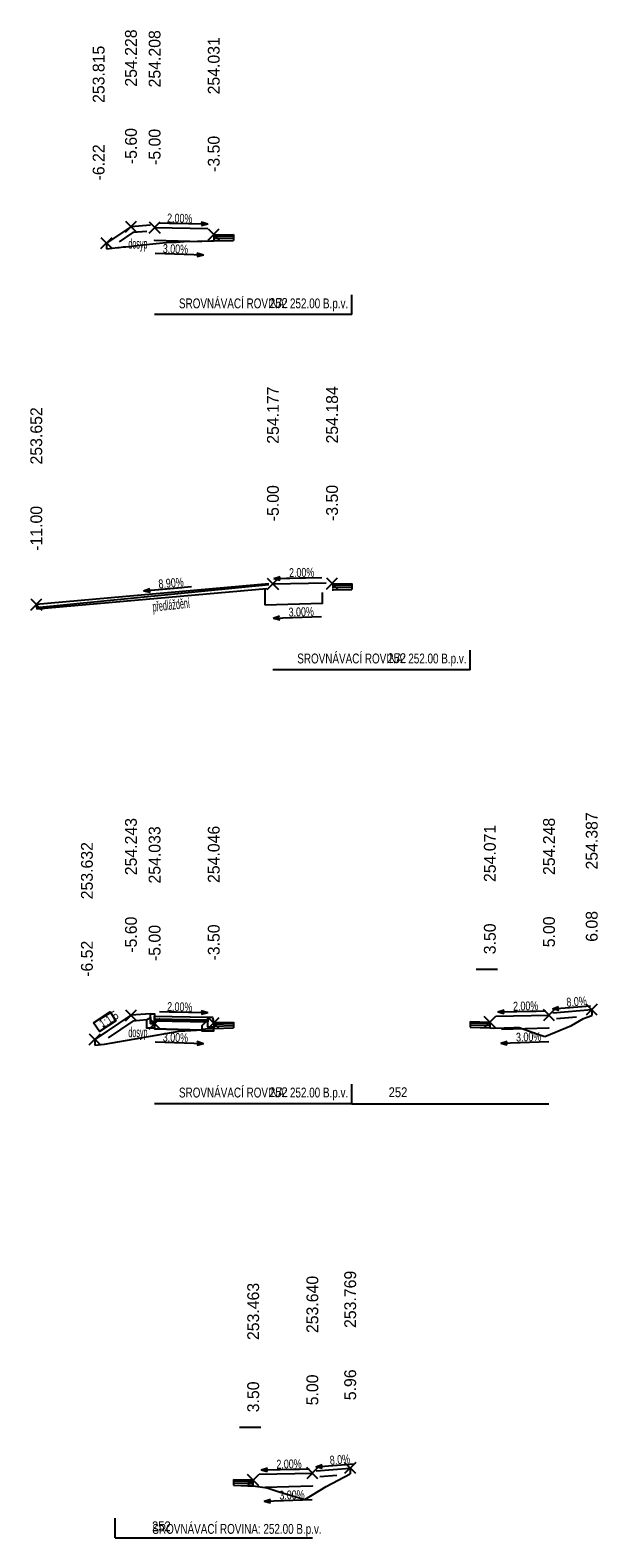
# Model space of a CAD drawing. Header units: millimetres. Extents: x -621311 to -621023, y -1175955 to -1175644.
# Tile 2 of 4: x -621280 to -621266, y -1175955 to -1175917. Entities that reach past the tile are written whole.
import ezdxf
from ezdxf.enums import TextEntityAlignment as Align

# ---------------------------------------------------------------- set-up
doc = ezdxf.new("R2010")
doc.units = ezdxf.units.MM
doc.linetypes.add('DASHED', pattern=[19.049999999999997, 12.7, -6.349999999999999])
for name, color, linetype in [('_PIS_obrubník', 2, 'Continuous'), ('_PIS_Popis', 4, 'Continuous'), ('_PIS_Původní teren', 252, 'DASHED'), ('_PIS_Srovnávací rovina popis', 2, 'Continuous'), ('_PIS_Těleso', 3, 'Continuous'), ('_PIS_Vozovka', 2, 'Continuous'), ('_PIS_Vozovkové souvrství', 6, 'Continuous'), ('PIS-descriptions', 4, 'Continuous')]:
    doc.layers.add(name, color=color, linetype=linetype)
doc.styles.add('ROMANS', font='wromans.shx')
doc.styles.add('STYLE1', font='wromans.shx', dxfattribs={"height": 1})
doc.styles.add('WROMANS', font='wromans.shx', dxfattribs={"height": 1.25})

# ---------------------------------------------------------------- blocks, each defined once
blk = doc.blocks.new('*U34')
for p, q in [((6.87e-14, 0), (1.616311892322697, 0.5044577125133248)), ((6.87e-14, 1.4e-15), (1.616311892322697, 0.5044577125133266)), ((6.87e-14, 1.4e-15), (12.22848896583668, 0.2445697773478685)), ((6.87e-14, 0), (9.729585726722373, 0.1945917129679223)), ((6.87e-14, 0), (1.635189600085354, -0.4394276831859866))]:
    blk.add_line(p, q)
at = {"style": 'ROMANS', "width": 0.75}
blk.add_attdef('2.00', text='', height=2.249999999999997, rotation=1.211523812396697, dxfattribs=at).set_placement((7.127271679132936, -0.2889643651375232), align=Align.BOTTOM_CENTER)
blk = doc.blocks.new('*U46')
at = {"layer": 'Defpoints'}
for p, q in [((-57.41421356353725, 20.8663310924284), (-54.58578643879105, 23.69475821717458)), ((-57.41421356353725, 23.69475821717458), (-54.58578643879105, 20.8663310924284)), ((-51.41421356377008, 20.66633109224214), (-48.58578643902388, 23.49475821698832)), ((-51.41421356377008, 23.49475821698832), (-48.58578643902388, 20.66633109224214)), ((-63.61151717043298, 16.73479534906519), (-60.78309004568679, 19.56322247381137)), ((-63.61151717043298, 19.56322247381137), (-60.78309004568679, 16.73479534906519)), ((-36.41421356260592, 18.89633109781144), (-33.58578643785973, 21.72475822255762)), ((-36.41421356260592, 21.72475822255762), (-33.58578643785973, 18.89633109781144)), ((0, 0), (3e-16, 5))]:
    blk.add_line(p, q, dxfattribs=at)
at = {"layer": 'Defpoints', "flags": 128}
blk.add_lwpolyline([(0, 3.1e-15), (-50, 6.1e-15)], dxfattribs=at)
at = {"layer": 'Defpoints', "style": 'ROMANS', "width": 0.85}
blk.add_attdef('ZÁKLAD', (-20.97734326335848, 1.681535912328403), '', height=2.5, dxfattribs=at)
at = {"layer": 'PIS-descriptions', "color": 2, "style": 'STYLE1'}
for tag, p in [('VY3', (-56.00000000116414, 72.28054465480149)), ('VY2', (-50.00000000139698, 72.08054465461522)), ('VY1', (-35.00000000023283, 70.31054466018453)), ('VY4', (-64.19730360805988, 68.14900891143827))]:
    blk.add_attdef(tag, text='', height=3, rotation=90, dxfattribs=at).set_placement(p, align=Align.MIDDLE_RIGHT)
at = {"layer": 'PIS-descriptions', "style": 'WROMANS'}
for tag, p in [('VZ3', (-56.00000000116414, 47.28054465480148)), ('VZ2', (-50.00000000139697, 47.08054465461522)), ('VZ4', (-64.19730360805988, 43.14900891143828)), ('VZ1', (-35.00000000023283, 45.31054466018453))]:
    blk.add_attdef(tag, text='', height=3, rotation=90, dxfattribs=at).set_placement(p, align=Align.MIDDLE_RIGHT)
blk = doc.blocks.new('*U47')
at = {"layer": 'Defpoints'}
for p, q in [((-51.41421356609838, 20.3601873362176), (-48.58578644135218, 23.18861446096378)), ((-51.41421356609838, 23.18861446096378), (-48.58578644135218, 20.3601873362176)), ((-36.41421356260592, 20.43018589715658), (-33.58578643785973, 23.25861302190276)), ((-36.41421356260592, 23.25861302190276), (-33.58578643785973, 20.43018589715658)), ((-111.4142132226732, 15.10738214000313), (-108.585786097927, 17.93580926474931)), ((-111.4142132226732, 17.93580926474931), (-108.585786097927, 15.10738214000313)), ((0, 0), (3e-16, 5))]:
    blk.add_line(p, q, dxfattribs=at)
at = {"layer": 'Defpoints', "flags": 128}
blk.add_lwpolyline([(0, 3.1e-15), (-50, 6.1e-15)], dxfattribs=at)
at = {"layer": 'Defpoints', "style": 'ROMANS', "width": 0.85}
blk.add_attdef('ZÁKLAD', (-20.97734326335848, 1.681535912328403), '', height=2.5, dxfattribs=at)
at = {"layer": 'PIS-descriptions', "color": 2, "style": 'STYLE1'}
for tag, p in [('VY2', (-50.00000000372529, 71.77440089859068)), ('VY1', (-35.00000000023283, 71.84439945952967)), ('VY3', (-109.9999996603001, 66.52159570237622))]:
    blk.add_attdef(tag, text='', height=3, rotation=90, dxfattribs=at).set_placement(p, align=Align.MIDDLE_RIGHT)
at = {"layer": 'PIS-descriptions', "style": 'WROMANS'}
for tag, p in [('VZ2', (-50.00000000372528, 46.77440089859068)), ('VZ1', (-35.00000000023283, 46.84439945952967)), ('VZ3', (-109.9999996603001, 41.52159570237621))]:
    blk.add_attdef(tag, text='', height=3, rotation=90, dxfattribs=at).set_placement(p, align=Align.MIDDLE_RIGHT)
blk = doc.blocks.new('*U50')
at = {"layer": 'Defpoints'}
for p, q in [((-57.41421356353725, 21.01571807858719), (-54.58578643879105, 23.84414520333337)), ((-57.41421356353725, 23.84414520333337), (-54.58578643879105, 21.01571807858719)), ((-51.41421356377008, 18.9115070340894), (-48.58578643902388, 21.73993415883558)), ((-51.41421356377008, 21.73993415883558), (-48.58578643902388, 18.9115070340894)), ((-36.41421356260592, 19.04571807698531), (-33.58578643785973, 21.87414520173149)), ((-36.41421356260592, 21.87414520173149), (-33.58578643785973, 19.04571807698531)), ((-66.57382706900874, 14.9093090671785), (-63.74539994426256, 17.73773619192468)), ((-66.57382706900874, 17.73773619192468), (-63.74539994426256, 14.9093090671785)), ((0, 0), (3e-16, 5))]:
    blk.add_line(p, q, dxfattribs=at)
at = {"layer": 'Defpoints', "flags": 128}
blk.add_lwpolyline([(0, 3.1e-15), (-50, 6.1e-15)], dxfattribs=at)
at = {"layer": 'Defpoints', "style": 'ROMANS', "width": 0.85}
blk.add_attdef('ZÁKLAD', (-20.97734326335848, 1.681535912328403), '', height=2.5, dxfattribs=at)
at = {"layer": 'PIS-descriptions', "color": 2, "style": 'STYLE1'}
for tag, p in [('VY3', (-56.00000000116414, 72.42993164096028)), ('VY2', (-50.00000000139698, 70.32572059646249)), ('VY1', (-35.00000000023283, 70.4599316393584)), ('VY4', (-67.15961350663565, 66.32352262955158))]:
    blk.add_attdef(tag, text='', height=3, rotation=90, dxfattribs=at).set_placement(p, align=Align.MIDDLE_RIGHT)
at = {"layer": 'PIS-descriptions', "style": 'WROMANS'}
for tag, p in [('VZ3', (-56.00000000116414, 47.42993164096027)), ('VZ2', (-50.00000000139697, 45.32572059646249)), ('VZ1', (-35.00000000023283, 45.4599316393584)), ('VZ4', (-67.15961350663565, 41.32352262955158))]:
    blk.add_attdef(tag, text='', height=3, rotation=90, dxfattribs=at).set_placement(p, align=Align.MIDDLE_RIGHT)
blk = doc.blocks.new('*U49')
for p, q in [((6.855764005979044e-14, 1.396328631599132e-15), (12.18274677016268, 1.084637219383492)), ((6.87e-14, 0), (9.693190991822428, 0.8629905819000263)), ((6.87e-14, 0), (1.577809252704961, 0.6143774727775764)), ((6.855764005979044e-14, 1.396328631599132e-15), (1.577809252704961, 0.6143774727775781)), ((6.87e-14, 0), (1.66152959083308, -0.3259772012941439))]:
    blk.add_line(p, q)
at = {"style": 'ROMANS', "width": 0.75}
blk.add_attdef('2.00', text='', height=2.249999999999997, rotation=5.153424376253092, dxfattribs=at).set_placement((7.130275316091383, 0.2016826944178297), align=Align.BOTTOM_CENTER)
blk = doc.blocks.new('*U37')
at = {"true_color": 0xffffff}
h = blk.add_hatch(dxfattribs=at)
h.set_pattern_fill('ANGLE', angle=32.54430651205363)
h.set_pattern_definition([(32.54430651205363, (1.078679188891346e-14, -3.695461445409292e-14), (-3.757592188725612, 5.88818528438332), [5.08, -1.905]), (122.5443065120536, (1.078679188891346e-14, -3.695461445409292e-14), (-5.88818528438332, -3.757592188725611), [5.08, -1.905])])
h.paths.add_polyline_path([(-0.5410827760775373, 4.039173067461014), (3.6191686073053, 6.812674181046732), (5.116859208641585, 4.56613843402), (0.9566078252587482, 1.792637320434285)])
at = {"layer": 'Defpoints'}
blk.add_line((6.869504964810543e-14, 0), (8.09712343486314, 5.398082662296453), dxfattribs=at)
blk.add_lwpolyline([(-0.5410827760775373, 4.039173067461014), (3.6191686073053, 6.812674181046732), (5.116859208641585, 4.56613843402), (0.9566078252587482, 1.792637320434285)], close=True, dxfattribs=at)
at = {"style": 'ROMANS', "width": 0.75}
blk.add_attdef('2.0', text='', height=2.25, rotation=33.75583033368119, dxfattribs=at).set_placement((4.303516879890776, 3.431658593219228), align=Align.BOTTOM_CENTER)
blk = doc.blocks.new('*U35')
for p, q in [((-7.05e-14, 1.4e-15), (-12.22848896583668, 0.244569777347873)), ((-7.05e-14, 0), (-9.729585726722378, 0.1945917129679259)), ((-7.05e-14, 0), (-1.635189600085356, -0.4394276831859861)), ((-7.05e-14, 0), (-1.616311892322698, 0.5044577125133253)), ((-7.05e-14, 1.4e-15), (-1.616311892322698, 0.5044577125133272))]:
    blk.add_line(p, q)
at = {"style": 'ROMANS', "width": 0.75}
blk.add_attdef('2.00', text='', height=2.249999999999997, rotation=358.7884761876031, dxfattribs=at).set_placement((-7.12727167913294, -0.2889643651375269), align=Align.BOTTOM_CENTER)
blk = doc.blocks.new('*U51')
for q in [(-9.700539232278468, 0.7760431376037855), (-1.583254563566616, 0.600205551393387), (-1.65853996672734, -0.3408619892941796)]:
    blk.add_line((-7.050006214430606e-14, -2.076650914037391e-18), q)
at = {"style": 'ROMANS', "width": 0.75}
blk.add_attdef('2.0', text='', height=2.249999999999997, rotation=355.3603177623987, dxfattribs=at).set_placement((-6.269824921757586, 0.07656299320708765), align=Align.BOTTOM_CENTER)
blk = doc.blocks.new('*U33')
for p, q in [((6.87e-14, 0), (1.611189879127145, 0.5205851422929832)), ((6.87e-14, 1.4e-15), (1.611189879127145, 0.5205851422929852)), ((6.87e-14, 1.4e-15), (12.22543421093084, 0.3667630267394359)), ((6.87e-14, 0), (9.727155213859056, 0.29181465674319)), ((6.87e-14, 0), (1.639499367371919, -0.4230644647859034))]:
    blk.add_line(p, q)
at = {"style": 'ROMANS', "width": 0.75}
blk.add_attdef('2.00', text='', height=2.249999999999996, rotation=1.784118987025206, dxfattribs=at).set_placement((7.129803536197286, -0.2177235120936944), align=Align.BOTTOM_CENTER)
blk = doc.blocks.new('*U31')
for p, q in [((6.87e-14, 0), (1.611189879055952, 0.5205851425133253)), ((6.87e-14, 1.4e-15), (1.611189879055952, 0.5205851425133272)), ((6.87e-14, 1.4e-15), (12.22543421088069, 0.3667630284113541)), ((6.87e-14, 0), (9.72715521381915, 0.2918146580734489)), ((6.87e-14, 0), (1.639499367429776, -0.4230644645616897))]:
    blk.add_line(p, q)
at = {"style": 'ROMANS', "width": 0.75}
blk.add_attdef('2.00', text='', height=2.249999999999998, rotation=1.784118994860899, dxfattribs=at).set_placement((7.129803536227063, -0.2177235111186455), align=Align.BOTTOM_CENTER)
blk = doc.blocks.new('*U52')
at = {"layer": 'Defpoints'}
for p, q in [((31.55962034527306, 28.05630024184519), (36.96877843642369, 28.05630024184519)), ((36.41421356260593, 13.21424115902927), (33.58578643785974, 16.04266828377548)), ((36.41421356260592, 16.04266828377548), (33.58578643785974, 13.21424115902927)), ((51.41421356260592, 14.98424115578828), (48.58578643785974, 17.81266828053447)), ((51.41421356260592, 17.81266828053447), (48.58578643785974, 14.98424115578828)), ((61.01131840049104, 16.27200954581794), (58.18289127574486, 19.10043667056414)), ((61.01131840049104, 19.10043667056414), (58.18289127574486, 16.27200954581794)), ((0, 0), (3e-16, 5))]:
    blk.add_line(p, q, dxfattribs=at)
at = {"layer": 'Defpoints', "flags": 128}
blk.add_lwpolyline([(0, 3.1e-15), (50, 0)], dxfattribs=at)
at = {"color": 5, "style": 'ROMANS', "width": 0.85}
blk.add_attdef('KM', text='', height=7.5, dxfattribs=at).set_placement((4.9e-15, 80), align=Align.BOTTOM_CENTER)
at = {"layer": 'Defpoints', "style": 'ROMANS', "width": 0.85}
blk.add_attdef('ZÁKLAD', (9.340438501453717, 1.681535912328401), '', height=2.5, dxfattribs=at)
at = {"layer": 'PIS-descriptions', "color": 2, "style": 'STYLE1'}
for tag, p in [('VY2', (50.00000000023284, 66.39845471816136)), ('VY3', (59.59710483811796, 67.68622310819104)), ('VY1', (35.00000000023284, 64.62845472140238))]:
    blk.add_attdef(tag, text='', height=3, rotation=90, dxfattribs=at).set_placement(p, align=Align.MIDDLE_RIGHT)
at = {"layer": 'PIS-descriptions', "style": 'WROMANS'}
for tag, p in [('VZ3', (59.59710483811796, 42.68622310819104)), ('VZ1', (35.00000000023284, 39.62845472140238)), ('VZ2', (50.00000000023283, 41.39845471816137))]:
    blk.add_attdef(tag, text='', height=3, rotation=90, dxfattribs=at).set_placement(p, align=Align.MIDDLE_RIGHT)
blk = doc.blocks.new('*U53')
at = {"layer": 'Defpoints'}
for p, q in [((31.55962034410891, 34.13603473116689), (36.96877843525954, 34.13603473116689)), ((51.41421356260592, 21.06397564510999), (48.58578643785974, 23.89240276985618)), ((51.41421356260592, 23.89240276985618), (48.58578643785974, 21.06397564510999)), ((62.25336562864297, 22.45110781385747), (59.4249385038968, 25.27953493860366)), ((62.25336562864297, 25.27953493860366), (59.4249385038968, 22.45110781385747)), ((36.41421356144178, 19.29397564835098), (33.58578643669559, 22.12240277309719)), ((36.41421356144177, 22.12240277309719), (33.58578643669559, 19.29397564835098)), ((0, 0), (3e-16, 5))]:
    blk.add_line(p, q, dxfattribs=at)
at = {"layer": 'Defpoints', "flags": 128}
blk.add_lwpolyline([(0, 3.1e-15), (50, 0)], dxfattribs=at)
at = {"color": 5, "style": 'ROMANS', "width": 0.85}
blk.add_attdef('KM', text='', height=7.5, dxfattribs=at).set_placement((4.9e-15, 80), align=Align.BOTTOM_CENTER)
at = {"layer": 'Defpoints', "style": 'ROMANS', "width": 0.85}
blk.add_attdef('ZÁKLAD', (9.340438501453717, 1.681535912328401), '', height=2.5, dxfattribs=at)
at = {"layer": 'PIS-descriptions', "color": 2, "style": 'STYLE1'}
for tag, p in [('VY3', (60.83915206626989, 73.86532137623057)), ('VY1', (34.99999999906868, 70.70818921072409)), ('VY2', (50.00000000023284, 72.47818920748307))]:
    blk.add_attdef(tag, text='', height=3, rotation=90, dxfattribs=at).set_placement(p, align=Align.MIDDLE_RIGHT)
at = {"layer": 'PIS-descriptions', "style": 'WROMANS'}
for tag, p in [('VZ2', (50.00000000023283, 47.47818920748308)), ('VZ3', (60.83915206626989, 48.86532137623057)), ('VZ1', (34.99999999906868, 45.70818921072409))]:
    blk.add_attdef(tag, text='', height=3, rotation=90, dxfattribs=at).set_placement(p, align=Align.MIDDLE_RIGHT)
blk = doc.blocks.new('*U67')
for p, q in [((-7.05347283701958e-14, 1.400000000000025e-15), (-12.22543421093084, 0.3667630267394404)), ((-7.05347283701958e-14, 2.520916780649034e-29), (-9.727155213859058, 0.2918146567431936)), ((-7.05347283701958e-14, 2.520916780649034e-29), (-1.639499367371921, -0.4230644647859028)), ((-7.05347283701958e-14, 2.520916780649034e-29), (-1.611189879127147, 0.5205851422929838)), ((-7.05347283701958e-14, 1.400000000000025e-15), (-1.611189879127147, 0.5205851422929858))]:
    blk.add_line(p, q)
at = {"style": 'ROMANS', "width": 0.75}
blk.add_attdef('2.00', text='', height=2.249999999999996, rotation=358.2158810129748, dxfattribs=at).set_placement((-7.129803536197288, -0.2177235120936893), align=Align.BOTTOM_CENTER)

msp = doc.modelspace()

# ---------------------------------------------------------------- linework, layer by layer
at = {"layer": '_PIS_obrubník', "flags": 128}
for points in [[(-621277.2570892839, -1175942.107285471), (-621277.2570892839, -1175942.227285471), (-621277.457089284, -1175942.227285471), (-621277.457089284, -1175942.007285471), (-621277.357089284, -1175941.957285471), (-621277.357089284, -1175942.107285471), (-621277.2570892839, -1175942.107285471)], [(-621277.2570892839, -1175942.107285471), (-621277.2570892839, -1175942.227285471), (-621277.457089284, -1175942.227285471), (-621277.457089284, -1175942.007285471), (-621277.357089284, -1175941.957285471), (-621277.357089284, -1175942.107285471), (-621277.2570892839, -1175942.107285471)], [(-621275.907089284, -1175942.064285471), (-621275.957089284, -1175942.064285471), (-621276.057089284, -1175942.164285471), (-621276.057089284, -1175942.294285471), (-621275.7570892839, -1175942.294285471), (-621275.7570892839, -1175942.194285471), (-621275.907089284, -1175942.194285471), (-621275.907089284, -1175942.064285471)], [(-621275.907089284, -1175942.064285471), (-621275.957089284, -1175942.064285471), (-621276.057089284, -1175942.164285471), (-621276.057089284, -1175942.294285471), (-621275.7570892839, -1175942.294285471), (-621275.7570892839, -1175942.194285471), (-621275.907089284, -1175942.194285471), (-621275.907089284, -1175942.064285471)]]:
    msp.add_lwpolyline(points, close=True, dxfattribs=at)
msp.add_lwpolyline([(-621275.907089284, -1175942.194285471), (-621275.907089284, -1175941.944285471), (-621275.787089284, -1175941.944285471), (-621275.7570892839, -1175942.094285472), (-621275.7570892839, -1175942.194285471), (-621275.9070835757, -1175942.194285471)], dxfattribs=at)
msp.add_lwpolyline([(-621275.907089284, -1175942.194285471), (-621275.907089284, -1175941.944285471), (-621275.787089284, -1175941.944285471), (-621275.7570892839, -1175942.094285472), (-621275.7570892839, -1175942.194285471), (-621275.9070835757, -1175942.194285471)], dxfattribs=at)
at = {"layer": '_PIS_obrubník'}
msp.add_3dface([(-621277.357089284, -1175941.857285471), (-621277.2570892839, -1175941.857285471), (-621277.2570892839, -1175942.107285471), (-621277.357089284, -1175942.107285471)], dxfattribs=at)
msp.add_3dface([(-621277.357089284, -1175941.857285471), (-621277.2570892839, -1175941.857285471), (-621277.2570892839, -1175942.107285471), (-621277.357089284, -1175942.107285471)], dxfattribs=at)
at = {"layer": '_PIS_Původní teren', "ltscale": 0.25, "flags": 128}
for points in [[(-621275.7570892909, -1175922.122284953), (-621275.7570892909, -1175922.272284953)], [(-621278.4777173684, -1175922.475658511), (-621278.1925814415, -1175922.441005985), (-621278.158334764, -1175922.437822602), (-621278.1555524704, -1175922.437556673), (-621278.1525074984, -1175922.437285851), (-621278.050505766, -1175922.424405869), (-621277.9895966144, -1175922.418131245), (-621277.8345231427, -1175922.401979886), (-621277.6240075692, -1175922.379933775), (-621277.3008579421, -1175922.345999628), (-621277.1317680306, -1175922.328219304), (-621276.9689330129, -1175922.315311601), (-621276.9552388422, -1175922.31524987), (-621276.7101665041, -1175922.300533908), (-621276.5030160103, -1175922.29098787), (-621275.8320094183, -1175922.273712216), (-621275.7570892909, -1175922.272284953)], [(-621278.4768196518, -1175922.325377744), (-621278.4777173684, -1175922.475658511)], [(-621275.7570892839, -1175942.081839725), (-621275.7570892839, -1175942.231839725)], [(-621268.757089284, -1175942.217522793), (-621268.6580396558, -1175942.220724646), (-621268.1369837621, -1175942.206746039), (-621268.0124859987, -1175942.209482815), (-621267.5426275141, -1175942.376278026), (-621267.3599579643, -1175942.437526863), (-621266.6825904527, -1175942.158647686), (-621266.3856497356, -1175941.979232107), (-621266.1731740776, -1175941.903746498)], [(-621268.757089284, -1175942.067522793), (-621268.757089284, -1175942.217522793)], [(-621266.1731740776, -1175941.753746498), (-621266.1731740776, -1175941.903746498)], [(-621278.7730506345, -1175942.657926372), (-621278.5273137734, -1175942.630359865), (-621276.6354768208, -1175942.296362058), (-621276.1982772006, -1175942.277569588), (-621275.9621449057, -1175942.237247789), (-621275.7570892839, -1175942.231839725)], [(-621278.7730506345, -1175942.507926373), (-621278.7730506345, -1175942.657926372)], [(-621274.757089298, -1175953.823839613), (-621274.7565377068, -1175953.823851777), (-621274.4005771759, -1175953.872682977), (-621274.0985461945, -1175953.973876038), (-621273.4496703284, -1175954.168610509), (-621272.906325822, -1175953.839807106), (-621272.2973788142, -1175953.521656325)], [(-621272.2973788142, -1175953.371656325), (-621272.2973788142, -1175953.521656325)], [(-621274.757089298, -1175953.823839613), (-621274.757089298, -1175953.673839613)]]:
    msp.add_lwpolyline(points, dxfattribs=at)
at = {"layer": '_PIS_Těleso'}
for points in [[(-621277.4570892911, -1175922.030703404), (-621277.8062966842, -1175922.058639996), (-621278.1557919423, -1175922.291636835)], [(-621277.257089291, -1175922.24222417), (-621277.257089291, -1175922.25222417), (-621276.0570892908, -1175922.28822417)], [(-621274.4069096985, -1175931.087748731), (-621280.2453637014, -1175931.607544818)], [(-621274.457089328, -1175931.501338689), (-621274.457089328, -1175931.112838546)], [(-621273.0070893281, -1175931.185838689), (-621273.0070893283, -1175931.457838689), (-621274.457089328, -1175931.501338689)], [(-621280.2570892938, -1175931.488119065), (-621280.2453637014, -1175931.607544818)], [(-621277.457089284, -1175942.015764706), (-621277.8062966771, -1175942.043701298), (-621278.4375000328, -1175942.464503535)], [(-621267.0700561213, -1175941.975976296), (-621266.5611348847, -1175941.935262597)], [(-621277.257089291, -1175942.227285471), (-621277.257089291, -1175942.237285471), (-621276.0570892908, -1175942.273285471)], [(-621268.4570892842, -1175942.248459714), (-621267.257089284, -1175942.212459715), (-621267.257089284, -1175942.202459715)], [(-621273.0700561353, -1175953.583949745), (-621272.6374752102, -1175953.549343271)], [(-621274.4570892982, -1175953.856433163), (-621273.257089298, -1175953.820433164), (-621273.257089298, -1175953.810433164)]]:
    msp.add_lwpolyline(points, dxfattribs=at)
at = {"layer": '_PIS_Vozovka'}
for points in [[(-621277.3570892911, -1175921.87222417), (-621277.8570892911, -1175921.91222417), (-621278.4771587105, -1175922.325603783)], [(-621277.2570892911, -1175921.93222417), (-621275.9070892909, -1175921.95922417)], [(-621274.3570893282, -1175930.962838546), (-621280.2570892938, -1175931.488119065)], [(-621274.2570893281, -1175930.962838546), (-621272.9070893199, -1175930.935838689)], [(-621277.357089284, -1175941.857285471), (-621277.857089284, -1175941.897285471), (-621278.7730506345, -1175942.507926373)], [(-621277.2570892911, -1175941.917285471), (-621275.9070892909, -1175941.944285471)], [(-621268.6070892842, -1175941.919459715), (-621267.257089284, -1175941.892459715)], [(-621267.1570892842, -1175941.832459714), (-621266.1731740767, -1175941.753746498)], [(-621274.6070892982, -1175953.527433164), (-621273.257089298, -1175953.500433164)], [(-621273.1570892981, -1175953.440433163), (-621272.2973788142, -1175953.371656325)]]:
    msp.add_lwpolyline(points, dxfattribs=at)
at = {"layer": '_PIS_Vozovkové souvrství', "flags": 128}
for points in [[(-621275.757089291, -1175922.122284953), (-621275.257089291, -1175922.112759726)], [(-621275.757089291, -1175922.162284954), (-621275.257089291, -1175922.152759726)], [(-621275.757089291, -1175922.212284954), (-621275.257089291, -1175922.202759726)], [(-621275.257089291, -1175922.112759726), (-621275.257089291, -1175922.262759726)], [(-621275.757089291, -1175922.272284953), (-621275.257089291, -1175922.262759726)], [(-621272.7570893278, -1175930.964001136), (-621272.7178791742, -1175930.963046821), (-621272.2570893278, -1175930.954502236)], [(-621272.7570893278, -1175931.004001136), (-621272.7178791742, -1175931.003046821), (-621272.2570893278, -1175930.994502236)], [(-621272.2570893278, -1175930.954502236), (-621272.2570893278, -1175931.104502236)], [(-621272.7570893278, -1175931.054001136), (-621272.7178791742, -1175931.053046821), (-621272.2570893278, -1175931.044502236)], [(-621272.7570893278, -1175931.114001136), (-621272.7178791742, -1175931.113046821), (-621272.2570893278, -1175931.104502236)], [(-621275.7570892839, -1175942.081839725), (-621275.2570892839, -1175942.068652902)], [(-621275.2570892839, -1175942.068652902), (-621275.2570892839, -1175942.218652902)], [(-621269.2570892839, -1175942.051359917), (-621268.7570892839, -1175942.067522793)], [(-621269.2570892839, -1175942.051359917), (-621269.2570892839, -1175942.201359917)], [(-621269.2570892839, -1175942.091359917), (-621268.7570892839, -1175942.107522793)], [(-621275.7570892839, -1175942.121839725), (-621275.2570892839, -1175942.108652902)], [(-621275.7570892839, -1175942.171839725), (-621275.2570892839, -1175942.158652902)], [(-621275.7570892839, -1175942.231839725), (-621275.2570892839, -1175942.218652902)], [(-621269.2570892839, -1175942.141359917), (-621268.7570892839, -1175942.157522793)], [(-621269.2570892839, -1175942.201359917), (-621268.7570892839, -1175942.217522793)], [(-621275.257089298, -1175953.658893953), (-621274.892582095, -1175953.670851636), (-621274.757089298, -1175953.673839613)], [(-621275.257089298, -1175953.658893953), (-621275.257089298, -1175953.808893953)], [(-621275.257089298, -1175953.698893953), (-621274.892582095, -1175953.710851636), (-621274.757089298, -1175953.713839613)], [(-621275.257089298, -1175953.748893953), (-621274.892582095, -1175953.760851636), (-621274.757089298, -1175953.763839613)], [(-621275.257089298, -1175953.808893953), (-621274.892582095, -1175953.820851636), (-621274.757089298, -1175953.823839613)]]:
    msp.add_lwpolyline(points, dxfattribs=at)
at = {"layer": '_PIS_Vozovkové souvrství'}
msp.add_lwpolyline([(-621274.357089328, -1175930.989223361), (-621280.2492722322, -1175931.567736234)], dxfattribs=at)
at = {"layer": '_PIS_Vozovkové souvrství', "flags": 128}
msp.add_lwpolyline([(-621277.2570892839, -1175942.037285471), (-621275.907089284, -1175942.064285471), (-621275.957089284, -1175942.064285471), (-621276.057089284, -1175942.164285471), (-621276.057089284, -1175942.273285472), (-621277.2570892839, -1175942.237285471), (-621277.2570892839, -1175942.037285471)], close=True, dxfattribs=at)
msp.add_lwpolyline([(-621277.2570892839, -1175942.037285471), (-621275.907089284, -1175942.064285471), (-621275.957089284, -1175942.064285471), (-621276.057089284, -1175942.164285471), (-621276.057089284, -1175942.273285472), (-621277.2570892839, -1175942.237285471), (-621277.2570892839, -1175942.037285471)], close=True, dxfattribs=at)
at = {"layer": '_PIS_Vozovkové souvrství'}
for points in [[(-621277.2570892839, -1175941.917285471), (-621275.907089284, -1175941.944285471), (-621275.907089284, -1175942.024285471), (-621277.2570892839, -1175941.997285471)], [(-621277.2570892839, -1175941.917285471), (-621275.907089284, -1175941.944285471), (-621275.907089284, -1175942.024285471), (-621277.2570892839, -1175941.997285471)], [(-621277.2570892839, -1175941.997285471), (-621275.907089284, -1175942.024285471), (-621275.907089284, -1175942.064285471), (-621277.2570892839, -1175942.037285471)], [(-621277.2570892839, -1175941.997285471), (-621275.907089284, -1175942.024285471), (-621275.907089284, -1175942.064285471), (-621277.2570892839, -1175942.037285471)]]:
    msp.add_3dface(points, dxfattribs=at)

# ---------------------------------------------------------------- block references
at = {"xscale": 0.1, "yscale": 0.1, "zscale": 0.1}
for name, p, values in [('*U46', (-621272.257089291, -1175924.140278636), {'VZ1': '-3.50', 'VY1': '254.031', 'ZÁKLAD': '252', 'VY2': '254.208', 'VY3': '254.228', 'VY4': '253.815', 'VZ2': '-5.00', 'VZ3': '-5.60', 'VZ4': '-6.22'}), ('*U47', (-621269.2570893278, -1175933.140278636), {'VZ1': '-3.50', 'VY1': '254.184', 'ZÁKLAD': '252', 'VY2': '254.177', 'VY3': '253.652', 'VZ2': '-5.00', 'VZ3': '-11.00'}), ('*U50', (-621272.2570892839, -1175944.140278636), {'VZ1': '-3.50', 'VY1': '254.046', 'ZÁKLAD': '252', 'VY2': '254.033', 'VY3': '254.243', 'VY4': '253.632', 'VZ2': '-5.00', 'VZ3': '-5.60', 'VZ4': '-6.52'})]:
    msp.add_blockref(name, p, dxfattribs=at).add_auto_attribs(values)
ref = msp.add_blockref('*U53', (-621272.2570892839, -1175944.140278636), dxfattribs=dict(xscale=0.1, yscale=0.1, zscale=0.1))
ref.add_attrib('VZ1', '3.50', dxfattribs={"layer": 'PIS-descriptions', "height": 0.3, "rotation": 90, "style": 'WROMANS'}).set_placement((-621268.7570892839, -1175939.569459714), align=Align.MIDDLE_RIGHT)
ref.add_attrib('VY1', '254.071', dxfattribs={"layer": 'PIS-descriptions', "color": 2, "height": 0.3, "rotation": 90, "style": 'STYLE1'}).set_placement((-621268.7570892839, -1175937.069459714), align=Align.MIDDLE_RIGHT)
ref.add_attrib('ZÁKLAD', '252', (-621271.3230454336, -1175943.972125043), dxfattribs={"layer": 'Defpoints', "height": 0.25, "style": 'ROMANS', "width": 0.85})
ref.add_attrib('VY2', '254.248', dxfattribs={"layer": 'PIS-descriptions', "color": 2, "height": 0.3, "rotation": 90, "style": 'STYLE1'}).set_placement((-621267.2570892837, -1175936.892459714), align=Align.MIDDLE_RIGHT)
ref.add_attrib('VY3', '254.387', dxfattribs={"layer": 'PIS-descriptions', "color": 2, "height": 0.3, "rotation": 90, "style": 'STYLE1'}).set_placement((-621266.1731740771, -1175936.753746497), align=Align.MIDDLE_RIGHT)
ref.add_attrib('VZ2', '5.00', dxfattribs={"layer": 'PIS-descriptions', "height": 0.3, "rotation": 90, "style": 'WROMANS'}).set_placement((-621267.2570892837, -1175939.392459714), align=Align.MIDDLE_RIGHT)
ref.add_attrib('VZ3', '6.08', dxfattribs={"layer": 'PIS-descriptions', "height": 0.3, "rotation": 90, "style": 'WROMANS'}).set_placement((-621266.1731740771, -1175939.253746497), align=Align.MIDDLE_RIGHT)
ref = msp.add_blockref('*U52', (-621278.257089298, -1175955.140278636), dxfattribs=dict(xscale=0.1, yscale=0.1, zscale=0.1))
ref.add_attrib('VZ1', '3.50', dxfattribs={"layer": 'PIS-descriptions', "height": 0.3, "rotation": 90, "style": 'WROMANS'}).set_placement((-621274.7570892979, -1175951.177433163), align=Align.MIDDLE_RIGHT)
ref.add_attrib('VY1', '253.463', dxfattribs={"layer": 'PIS-descriptions', "color": 2, "height": 0.3, "rotation": 90, "style": 'STYLE1'}).set_placement((-621274.7570892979, -1175948.677433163), align=Align.MIDDLE_RIGHT)
ref.add_attrib('ZÁKLAD', '252', (-621277.3230454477, -1175954.972125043), dxfattribs={"layer": 'Defpoints', "height": 0.25, "style": 'ROMANS', "width": 0.85})
ref.add_attrib('VY2', '253.640', dxfattribs={"layer": 'PIS-descriptions', "color": 2, "height": 0.3, "rotation": 90, "style": 'STYLE1'}).set_placement((-621273.2570892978, -1175948.500433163), align=Align.MIDDLE_RIGHT)
ref.add_attrib('VY3', '253.769', dxfattribs={"layer": 'PIS-descriptions', "color": 2, "height": 0.3, "rotation": 90, "style": 'STYLE1'}).set_placement((-621272.297378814, -1175948.371656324), align=Align.MIDDLE_RIGHT)
ref.add_attrib('VZ2', '5.00', dxfattribs={"layer": 'PIS-descriptions', "height": 0.3, "rotation": 90, "style": 'WROMANS'}).set_placement((-621273.2570892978, -1175951.000433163), align=Align.MIDDLE_RIGHT)
ref.add_attrib('VZ3', '5.96', dxfattribs={"layer": 'PIS-descriptions', "height": 0.3, "rotation": 90, "style": 'WROMANS'}).set_placement((-621272.297378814, -1175950.871656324), align=Align.MIDDLE_RIGHT)
at = {"layer": 'PIS-descriptions'}
ref = msp.add_blockref('*U34', (-621275.9101933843, -1175921.848528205), dxfattribs=dict(at, xscale=-0.1, yscale=0.1, zscale=0.1))
ref.add_attrib('2.00', '2.00%', dxfattribs={"layer": '0', "height": 0.225, "rotation": 358.7884761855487, "style": 'ROMANS', "width": 0.75}).set_placement((-621276.622920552, -1175921.877424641), align=Align.BOTTOM_CENTER)
ref = msp.add_blockref('*U33', (-621276.0208864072, -1175922.632002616), dxfattribs=dict(at, xscale=-0.1, yscale=0.1, zscale=0.1))
ref.add_attrib('2.00', '3.00%', dxfattribs={"layer": '0', "height": 0.225, "rotation": 358.2158810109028, "style": 'ROMANS', "width": 0.75}).set_placement((-621276.7338667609, -1175922.653774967), align=Align.BOTTOM_CENTER)
ref = msp.add_blockref('*U35', (-621274.2370657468, -1175930.825142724), dxfattribs=dict(at, xscale=-0.1, yscale=0.1, zscale=0.1))
ref.add_attrib('2.00', '2.00%', dxfattribs={"layer": '0', "height": 0.225, "rotation": 1.211523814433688, "style": 'ROMANS', "width": 0.75}).set_placement((-621273.5243385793, -1175930.854039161), align=Align.BOTTOM_CENTER)
at = {"layer": 'PIS-descriptions', "xscale": 0.1, "yscale": 0.1, "zscale": 0.1}
for name, p, values in [('*U49', (-621277.5367557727, -1175931.138788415), {'2.00': '8.90%'}), ('*U37', (-621278.7480382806, -1175942.49125147), {'2.0': '1:1.5'}), ('*U31', (-621268.481121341, -1175942.600858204), {'2.00': '3.00%'}), ('*U31', (-621274.481121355, -1175954.208831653), {'2.00': '3.00%'})]:
    msp.add_blockref(name, p, dxfattribs=at).add_auto_attribs(values)
at = {"layer": 'PIS-descriptions'}
ref = msp.add_blockref('*U67', (-621274.2468859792, -1175931.829586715), dxfattribs=dict(at, xscale=-0.1, yscale=0.1, zscale=0.1))
ref.add_attrib('2.00', '3.00%', dxfattribs={"layer": '0', "height": 0.225, "rotation": 1.78411898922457, "style": 'ROMANS', "width": 0.75}).set_placement((-621273.5339056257, -1175931.851359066), align=Align.BOTTOM_CENTER)
ref = msp.add_blockref('*U34', (-621275.9101933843, -1175941.833589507), dxfattribs=dict(at, xscale=-0.1, yscale=0.1, zscale=0.1))
ref.add_attrib('2.00', '2.00%', dxfattribs={"layer": '0', "height": 0.225, "rotation": 358.7884761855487, "style": 'ROMANS', "width": 0.75}).set_placement((-621276.622920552, -1175941.862485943), align=Align.BOTTOM_CENTER)
ref = msp.add_blockref('*U35', (-621268.5579447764, -1175941.810970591), dxfattribs=dict(at, xscale=-0.1, yscale=0.1, zscale=0.1))
ref.add_attrib('2.00', '2.00%', dxfattribs={"layer": '0', "height": 0.225, "rotation": 1.211523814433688, "style": 'ROMANS', "width": 0.75}).set_placement((-621267.8452176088, -1175941.839867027), align=Align.BOTTOM_CENTER)
ref = msp.add_blockref('*U51', (-621267.1704934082, -1175941.735132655), dxfattribs=dict(at, xscale=-0.1, yscale=0.1, zscale=0.1))
ref.add_attrib('2.0', '8.0%', dxfattribs={"layer": '0', "height": 0.225, "rotation": 4.639682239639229, "style": 'ROMANS', "width": 0.75}).set_placement((-621266.5435109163, -1175941.727476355), align=Align.BOTTOM_CENTER)
ref = msp.add_blockref('*U33', (-621276.0208864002, -1175942.617063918), dxfattribs=dict(at, xscale=-0.1, yscale=0.1, zscale=0.1))
ref.add_attrib('2.00', '3.00%', dxfattribs={"layer": '0', "height": 0.225, "rotation": 358.2158810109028, "style": 'ROMANS', "width": 0.75}).set_placement((-621276.7338667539, -1175942.638836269), align=Align.BOTTOM_CENTER)
ref = msp.add_blockref('*U35', (-621274.5579447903, -1175953.41894404), dxfattribs=dict(at, xscale=-0.1, yscale=0.1, zscale=0.1))
ref.add_attrib('2.00', '2.00%', dxfattribs={"layer": '0', "height": 0.225, "rotation": 1.211523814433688, "style": 'ROMANS', "width": 0.75}).set_placement((-621273.8452176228, -1175953.447840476), align=Align.BOTTOM_CENTER)
ref = msp.add_blockref('*U51', (-621273.1704934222, -1175953.343106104), dxfattribs=dict(at, xscale=-0.1, yscale=0.1, zscale=0.1))
ref.add_attrib('2.0', '8.0%', dxfattribs={"layer": '0', "height": 0.225, "rotation": 4.639682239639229, "style": 'ROMANS', "width": 0.75}).set_placement((-621272.5435109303, -1175953.335449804), align=Align.BOTTOM_CENTER)

# ---------------------------------------------------------------- texts
at = {"layer": '_PIS_Popis', "char_height": 0.25, "width": 0.5154094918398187, "attachment_point": 1, "style": 'ROMANS'}
for insert in [(-621277.9218132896, -1175922.216755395), (-621277.9218132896, -1175942.201816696)]:
    msp.add_mtext('\\A1;\\pt5.25,6,9.5;{\\W0.5;dosyp}', dxfattribs=dict(at, insert=insert))
at = {"layer": '_PIS_Popis', "insert": (-621277.3229655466, -1175931.420328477), "char_height": 0.25, "width": 0.5154094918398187, "attachment_point": 1, "rotation": 6.000000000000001, "style": 'ROMANS'}
msp.add_mtext('\\A1;\\pt5.25,6,9.5;{\\W0.5;předláždění}', dxfattribs=at)
at = {"layer": '_PIS_Srovnávací rovina popis', "style": 'ROMANS', "width": 0.75}
for p in [(-621272.3470445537, -1175923.855109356), (-621269.3470445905, -1175932.855109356), (-621272.3470445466, -1175943.855109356), (-621273.0205782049, -1175954.913361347, 6.66666666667e-05)]:
    msp.add_text('SROVNÁVACÍ ROVINA: 252.00 B.p.v.', height=0.25, dxfattribs=at).set_placement(p, align=Align.MIDDLE_RIGHT)

doc.saveas('drawing.dxf')
